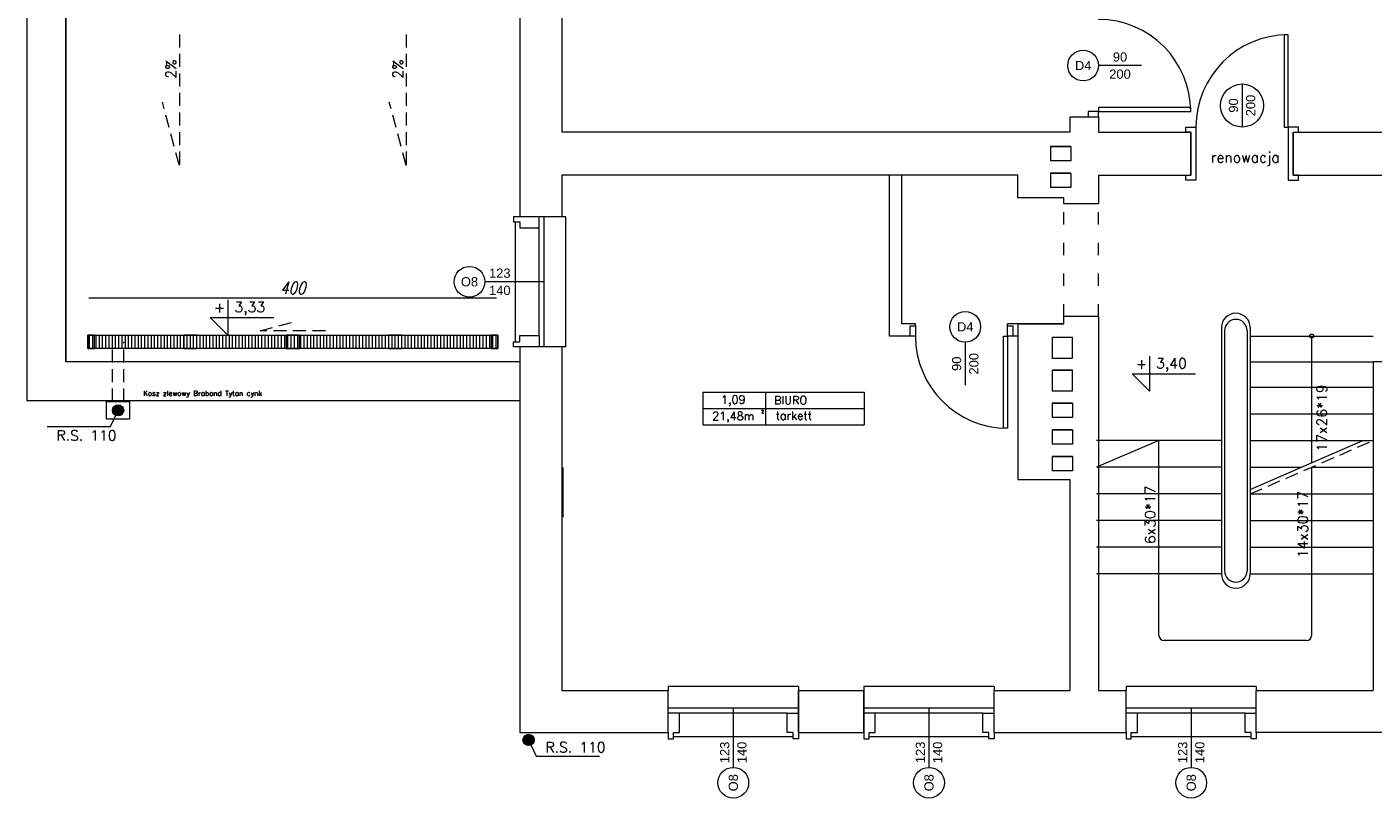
# Model space of a CAD drawing. Header units: millimetres. Extents: x -2274 to 12297, y -16157 to 26321.
# Tile 32 of 256: x -2181 to -867, y -7185 to -6432. Entities that reach past the tile are written whole.
import ezdxf
from ezdxf.enums import TextEntityAlignment as Align

# ---------------------------------------------------------------- set-up
doc = ezdxf.new("R2010")
doc.units = ezdxf.units.MM
doc.linetypes.add('ACAD_ISO03W100', pattern=[30, 12, -18])
doc.linetypes.add('DASHED', pattern=[19.05, 12.7, -6.35])
for name, color, linetype in [('-LI-WIDOK', 2, 'Continuous'), ('-MEBLE', 1, 'Continuous'), ('-STROPODACH', 7, 'Continuous'), ('-TABELKA', 2, 'Continuous'), ('_drzwi łuk', 1, 'Continuous'), ('drzwi łuk', 1, 'Continuous'), ('PROJEKTOWANE', 5, 'Continuous')]:
    doc.layers.add(name, color=color, linetype=linetype)
for name, color, linetype, lineweight in [('-ŚCIANY DZIAŁOWE', 3, 'Continuous', 35), ('-ŚCIANY NOŚNE', 4, 'Continuous', 53), ('CIENKA - OPISY', 2, 'Continuous', 25), ('CIENKA - WYMIAROWA', 8, 'Continuous', 18)]:
    doc.layers.add(name, color=color, linetype=linetype, lineweight=lineweight)
doc.styles.add('ARIAL', font='arial.ttf', dxfattribs={"height": 0.5})
doc.styles.add('DYBY-KURSYWA-0-8-K', font='ROMANS.SHX', dxfattribs={"width": 0.8, "oblique": 15})
doc.styles.add('SIMPLEX', font='simplex')

msp = doc.modelspace()

# ---------------------------------------------------------------- linework, layer by layer
at = {"layer": '-LI-WIDOK', "color": 253, "lineweight": 13}
for p, q in [((-2181, -5699), (-2181, -6797)), ((-2143, -6759), (-2143, -5737)), ((-2143, -6077), (-2143, -6759)), ((-949.9, -6440), (-953.9, -6440)), ((-953.9, -6440), (-953.9, -6530)), ((-949.9, -6530), (-949.9, -6440)), ((-1049.9, -6535), (-1049.9, -6530)), ((-1049.9, -6530), (-1039.9, -6530)), ((-1039.9, -6530), (-1039.9, -6577)), ((-953.9, -6530), (-949.9, -6530)), ((-939.9, -6530), (-949.9, -6530)), ((-949.9, -6530), (-949.9, -6577)), ((-939.9, -6535), (-939.9, -6530)), ((-1044.9, -6535), (-1049.9, -6535)), ((-1044.9, -6577), (-1044.9, -6535)), ((-944.9, -6535), (-939.9, -6535)), ((-944.9, -6577), (-944.9, -6535)), ((-1182, -6549), (-1162, -6549)), ((-1162, -6549), (-1182, -6549)), ((-1182, -6549), (-1182, -6563)), ((-1162, -6549), (-1162, -6563)), ((-1162, -6563), (-1182, -6563)), ((-1182, -6575), (-1162, -6575)), ((-1162, -6575), (-1182, -6575)), ((-1182, -6575), (-1182, -6589)), ((-1162, -6575), (-1162, -6589)), ((-1049.9, -6582), (-1049.9, -6577)), ((-1049.9, -6577), (-1044.9, -6577)), ((-1039.9, -6582), (-1049.9, -6582)), ((-1039.9, -6577), (-1039.9, -6582)), ((-949.9, -6577), (-949.9, -6582)), ((-949.9, -6582), (-939.9, -6582)), ((-939.9, -6577), (-944.9, -6577)), ((-939.9, -6582), (-939.9, -6577)), ((-1162, -6589), (-1182, -6589)), ((-1704, -6739.5), (-1704, -6622.5)), ((-1655, -6617.5), (-1659, -6617.5)), ((-1655, -6744.5), (-1655, -6617.5)), ((-1160.3, -6735.4), (-1180.3, -6735.4)), ((-1180.3, -6735.4), (-1180.3, -6755.4)), ((-1160.3, -6755.4), (-1160.3, -6735.4)), ((-1655, -6744.5), (-1659, -6744.5)), ((-1700, -6759), (-2143, -6759)), ((-1180.3, -6755.4), (-1160.3, -6755.4)), ((-1180.3, -6767.4), (-1160.3, -6767.4)), ((-1160.3, -6767.4), (-1180.3, -6767.4)), ((-1180.3, -6767.4), (-1180.3, -6787.4)), ((-1160.3, -6787.4), (-1160.3, -6767.4)), ((-1180.3, -6787.4), (-1160.3, -6787.4)), ((-2181, -6797), (-1700, -6797)), ((-1180.3, -6799.4), (-1160.3, -6799.4)), ((-1160.3, -6799.4), (-1180.3, -6799.4)), ((-1180.3, -6799.4), (-1180.3, -6813.4)), ((-1160.3, -6799.4), (-1160.3, -6813.4)), ((-1160.3, -6813.4), (-1180.3, -6813.4)), ((-1180.3, -6825.4), (-1160.3, -6825.4)), ((-1160.3, -6825.4), (-1180.3, -6825.4)), ((-1180.3, -6825.4), (-1180.3, -6839.4)), ((-1160.3, -6825.4), (-1160.3, -6839.4)), ((-1160.3, -6839.4), (-1180.3, -6839.4)), ((-1015, -6836), (-1137, -6836)), ((-1180.3, -6851.4), (-1160.3, -6851.4)), ((-1160.3, -6851.4), (-1180.3, -6851.4)), ((-1180.3, -6851.4), (-1180.3, -6865.4)), ((-1160.3, -6851.4), (-1160.3, -6865.4)), ((-1160.3, -6865.4), (-1180.3, -6865.4)), ((-1015, -6862), (-1137, -6862)), ((-1015, -6888), (-1137, -6888)), ((-1015, -6914), (-1137, -6914)), ((-1015, -6940), (-1137, -6940)), ((-1015, -6966), (-1137, -6966)), ((-1428, -7076), (-1555, -7076)), ((-1555, -7076), (-1555, -7080)), ((-1428, -7076), (-1428, -7080)), ((-1237, -7076), (-1364, -7076)), ((-1364, -7076), (-1364, -7080)), ((-1237, -7076), (-1237, -7080)), ((-981, -7076), (-1108, -7076)), ((-1108, -7076), (-1108, -7080)), ((-981, -7076), (-981, -7080)), ((-1433, -7125), (-1550, -7125)), ((-1242, -7125), (-1359, -7125)), ((-986, -7125), (-1103, -7125))]:
    msp.add_line(p, q, dxfattribs=at)
at = {"layer": '-MEBLE', "color": 253, "lineweight": 13}
for p, q in [((-1085.1, -6753.6), (-1085.1, -6787.9)), ((-1102.3, -6770.7), (-1040.3, -6770.7)), ((-1102.3, -6770.7), (-1085.1, -6787.9))]:
    msp.add_line(p, q, dxfattribs=at)
at = {"layer": '-STROPODACH', "color": 253, "linetype": 'DASHED', "lineweight": 13}
for p, q in [((-1044.9, -6535), (-1044.9, -6577)), ((-1044.9, -6577), (-1044.9, -6535))]:
    msp.add_line(p, q, dxfattribs=at)
at = {"layer": '-TABELKA', "color": 253, "lineweight": 13}
for p, q in [((-1015, -6725.7), (-1015, -6966)), ((-987, -6725.7), (-987, -6888)), ((-1012, -6728.7), (-1012, -6963)), ((-990, -6728.7), (-990, -6963)), ((-987, -6888), (-987, -6966))]:
    msp.add_line(p, q, dxfattribs=at)
for centre, radius, start, end in [((-1001, -6725.7), 14, 0, 180), ((-1001, -6728.7), 11, 360, 180), ((-1001, -6963), 11, 180, 0), ((-1001, -6966), 14, 180, 0)]:
    msp.add_arc(centre, radius, start, end, dxfattribs=at)
at = {"layer": '-ŚCIANY DZIAŁOWE', "color": 253, "lineweight": 13}
for p, q in [((-1339, -6734), (-1339, -6577)), ((-1327, -6722), (-1327, -6577)), ((-1706, -6617.5), (-1706, -6622.5)), ((-1700, -6617.5), (-1706, -6617.5)), ((-1706, -6622.5), (-1700, -6622.5)), ((-1700, -6622.5), (-1700, -6628.5)), ((-1700, -6628.5), (-1681, -6628.5)), ((-1313.7, -6722), (-1327, -6722)), ((-1313.7, -6724.2), (-1313.7, -6722)), ((-1213.7, -6722), (-1223.7, -6722)), ((-1223.7, -6724.2), (-1223.7, -6722)), ((-1706, -6744.5), (-1706, -6739.5)), ((-1706, -6739.5), (-1700, -6739.5)), ((-1700, -6739.5), (-1700, -6733.5)), ((-1700, -6733.5), (-1681, -6733.5)), ((-1681, -6733.5), (-1681, -6744.5)), ((-1313.7, -6734), (-1339, -6734)), ((-1213.7, -6734), (-1223.7, -6734)), ((-987, -6734), (-867, -6734)), ((-1700, -6744.5), (-1706, -6744.5)), ((-987, -6759), (-867, -6759)), ((-987, -6784), (-867, -6784)), ((-987, -6810), (-867, -6810)), ((-987, -6836), (-877.1, -6836)), ((-987, -6883.6), (-877.1, -6836)), ((-877.1, -6836), (-867, -6836)), ((-987, -6862), (-937.1, -6862)), ((-1544, -7121), (-1544, -7102)), ((-1439, -7121), (-1439, -7102)), ((-1439, -7102), (-1428, -7102)), ((-1353, -7121), (-1353, -7102)), ((-1248, -7121), (-1248, -7102)), ((-1248, -7102), (-1237, -7102)), ((-1097, -7121), (-1097, -7102)), ((-992, -7121), (-992, -7102)), ((-992, -7102), (-981, -7102)), ((-1555, -7121), (-1555, -7127)), ((-1550, -7127), (-1550, -7121)), ((-1550, -7121), (-1544, -7121)), ((-1433, -7121), (-1439, -7121)), ((-1433, -7127), (-1433, -7121)), ((-1428, -7121), (-1428, -7127)), ((-1364, -7121), (-1364, -7127)), ((-1359, -7127), (-1359, -7121)), ((-1359, -7121), (-1353, -7121)), ((-1242, -7121), (-1248, -7121)), ((-1242, -7127), (-1242, -7121)), ((-1237, -7121), (-1237, -7127)), ((-1108, -7121), (-1108, -7127)), ((-1103, -7127), (-1103, -7121)), ((-1103, -7121), (-1097, -7121)), ((-986, -7121), (-992, -7121)), ((-986, -7127), (-986, -7121)), ((-981, -7121), (-981, -7127)), ((-1555, -7127), (-1550, -7127)), ((-1428, -7127), (-1433, -7127)), ((-1364, -7127), (-1359, -7127)), ((-1237, -7127), (-1242, -7127)), ((-1108, -7127), (-1103, -7127)), ((-981, -7127), (-986, -7127))]:
    msp.add_line(p, q, dxfattribs=at)
at = {"layer": '-ŚCIANY NOŚNE', "color": 253, "lineweight": 13}
for p, q in [((-1700, -6000), (-1700, -6617.5)), ((-1659, -6041), (-1659, -6535)), ((-1163, -6520), (-1163, -6535)), ((-1163, -6520), (-1135, -6520)), ((-1135, -6520), (-1135, -6535)), ((-1232, -6535), (-1659, -6535)), ((-1163, -6535), (-1232, -6535)), ((-1135, -6535), (-1044.9, -6535)), ((-1044.9, -6535), (-1044.9, -6577)), ((-944.9, -6535), (-753.5, -6535)), ((-944.9, -6535), (-944.9, -6577)), ((-944.9, -6577), (-944.9, -6535)), ((-944.9, -6535), (-944.9, -6577)), ((-1659, -6577), (-1659, -6617.5)), ((-1232, -6577), (-1659, -6577)), ((-1213.7, -6577), (-1232, -6577)), ((-1213.7, -6599), (-1213.7, -6577)), ((-1135, -6577), (-1044.9, -6577)), ((-1135, -6577), (-1135, -6605)), ((-944.9, -6577), (-753.5, -6577)), ((-1168.7, -6599), (-1213.7, -6599)), ((-1168.7, -6605), (-1168.7, -6599)), ((-1135, -6605), (-1168.7, -6605)), ((-1659, -6617.5), (-1700, -6617.5)), ((-1213.7, -6722), (-1175, -6722)), ((-1168.7, -6722), (-1213.7, -6722)), ((-1213.7, -6722), (-1213.7, -6874)), ((-1213.7, -6722), (-1168.7, -6722)), ((-1168.7, -6722), (-1168.7, -6715)), ((-1135, -6715), (-1168.7, -6715)), ((-1135, -6715), (-1135, -7080)), ((-1700, -6744.5), (-1700, -7121)), ((-1659, -6744.5), (-1700, -6744.5)), ((-1659, -6744.5), (-1659, -7080)), ((-867, -6759), (-867, -7080)), ((-839, -6759), (-867, -6759)), ((-1213.7, -6874), (-1163, -6874)), ((-1163, -6874), (-1163, -7080)), ((-1700, -6909), (-1700, -6939)), ((-1659, -7080), (-1555, -7080)), ((-1555, -7121), (-1555, -7080)), ((-1428, -7080), (-1364, -7080)), ((-1428, -7080), (-1428, -7121)), ((-1428, -7121), (-1428, -7080)), ((-1364, -7080), (-1364, -7121)), ((-1364, -7121), (-1364, -7080)), ((-1237, -7080), (-1163, -7080)), ((-1237, -7121), (-1237, -7080)), ((-1135, -7080), (-1108, -7080)), ((-1108, -7121), (-1108, -7080)), ((-981, -7080), (-867, -7080)), ((-981, -7121), (-981, -7080)), ((-1700, -7121), (-1555, -7121)), ((-1700, -7121), (-1566, -7121)), ((-1428, -7121), (-1364, -7121)), ((-1237, -7121), (-1108, -7121)), ((-839, -7121), (-981, -7121))]:
    msp.add_line(p, q, dxfattribs=at)
at = {"layer": '_drzwi łuk', "color": 253, "lineweight": 13}
for p, q in [((-994.9, -6488), (-994.9, -6530)), ((-927, -6734), (-927, -6857.6)), ((-1076, -6836), (-1137, -6862)), ((-1076, -7026.1), (-1076, -6836)), ((-927, -6862), (-927, -7026.1)), ((-927, -6862), (-867, -6862)), ((-987, -6888), (-867, -6888)), ((-987, -6914), (-867, -6914)), ((-987, -6940), (-867, -6940)), ((-987, -6966), (-867, -6966)), ((-932, -7031.1), (-1071, -7031.1))]:
    msp.add_line(p, q, dxfattribs=at)
at = {"layer": '_drzwi łuk', "color": 253, "linetype": 'ACAD_ISO03W100', "lineweight": 13}
for p, q in [((-1168.7, -6715), (-1168.7, -6605)), ((-1135, -6715), (-1135, -6605))]:
    msp.add_line(p, q, dxfattribs=at)
at = {"layer": '_drzwi łuk', "color": 253, "linetype": 'DASHED', "lineweight": 13}
msp.add_line((-987, -6888), (-867, -6836), dxfattribs=at)
at = {"layer": '_drzwi łuk', "color": 253, "lineweight": 13}
for centre, radius in [((-994.9, -6509), 21), ((-927, -6734), 2)]:
    msp.add_circle(centre, radius, dxfattribs=at)
for centre, radius, start, end in [((-949.9, -6530), 90, 90, 180), ((-1071, -7026.1), 5, 180, 270), ((-932, -7026.1), 5, 270, 0)]:
    msp.add_arc(centre, radius, start, end, dxfattribs=at)
at = {"layer": 'CIENKA - WYMIAROWA', "color": 253, "lineweight": 13}
msp.add_line((-1175, -6599), (-1175, -6599), dxfattribs=at)
msp.add_line((-1175, -6599), (-1175, -6599), dxfattribs=at)
at = {"layer": 'drzwi łuk', "color": 253, "lineweight": 13, "ltscale": 0.5}
for p, q in [((-1521.1, -6788.6), (-1363.9, -6788.6)), ((-1521.1, -6788.6), (-1521.1, -6820.6)), ((-1460, -6788.6), (-1460, -6820.6)), ((-1363.9, -6788.6), (-1363.9, -6820.6)), ((-1521.1, -6804.6), (-1363.9, -6804.6)), ((-1521.1, -6820.6), (-1363.9, -6820.6))]:
    msp.add_line(p, q, dxfattribs=at)
at = {"layer": 'PROJEKTOWANE', "color": 253, "linetype": 'DASHED', "lineweight": 13}
for p, q in [((-2032.2, -6439.6), (-2032.2, -6567.4)), ((-1810.7, -6439.6), (-1810.7, -6567.4)), ((-2032.2, -6567.4), (-2048.8, -6505.7)), ((-1810.7, -6567.4), (-1827.3, -6505.7)), ((-1953.4, -6729), (-1922.6, -6720.7)), ((-2097.5, -6798), (-2097.5, -6739.5)), ((-2086.5, -6798), (-2086.5, -6739.5)), ((-1889.6, -6729), (-1953.4, -6729))]:
    msp.add_line(p, q, dxfattribs=at)
at = {"layer": 'PROJEKTOWANE', "color": 253, "lineweight": 13}
for p, q in [((-1093, -6470), (-1135, -6470)), ((-1145, -6515), (-1145, -6520)), ((-1135, -6515), (-1145, -6515)), ((-1135, -6511), (-1135, -6515)), ((-1045, -6511), (-1135, -6511)), ((-1135, -6515), (-1045, -6515)), ((-1135, -6520), (-1135, -6515)), ((-1045, -6515), (-1045, -6511)), ((-1145, -6520), (-1135, -6520)), ((-1681, -6628.5), (-1681, -6617.5)), ((-1681, -6733.5), (-1681, -6620.5)), ((-1676, -6744.5), (-1676, -6617.5)), ((-1676, -6681), (-1734, -6681)), ((-1722.5, -6697.1), (-2120.5, -6697.1)), ((-1984.9, -6698.7), (-1984.9, -6733)), ((-2002, -6715.9), (-1940, -6715.9)), ((-2002, -6715.9), (-1984.9, -6733)), ((-1318.7, -6724), (-1313.7, -6724)), ((-1318.7, -6734), (-1318.7, -6724)), ((-1313.7, -6724), (-1313.7, -6734)), ((-1223.7, -6724), (-1218.7, -6724)), ((-1223.7, -6734), (-1223.7, -6724)), ((-1218.7, -6724), (-1218.7, -6734)), ((-2115, -6733), (-2121.5, -6733)), ((-2121.5, -6733), (-2121.5, -6746)), ((-2121.5, -6746), (-2121.5, -6733)), ((-2121.5, -6733), (-1721.5, -6733)), ((-2115, -6746), (-2115, -6733)), ((-2015, -6733), (-2028, -6733)), ((-2028, -6733), (-2028, -6746)), ((-2015, -6746), (-2015, -6733)), ((-1915, -6733), (-1928, -6733)), ((-1928, -6733), (-1928, -6746)), ((-1915, -6746), (-1915, -6733)), ((-1815, -6733), (-1828, -6733)), ((-1828, -6733), (-1828, -6746)), ((-1815, -6746), (-1815, -6733)), ((-1721.5, -6733), (-1728, -6733)), ((-1728, -6733), (-1728, -6746)), ((-1721.5, -6746), (-1721.5, -6733)), ((-1721.5, -6733), (-1721.5, -6746)), ((-1313.7, -6734), (-1318.7, -6734)), ((-1265.1, -6740), (-1265.1, -6782)), ((-1227.7, -6734), (-1223.7, -6734)), ((-1227.7, -6824), (-1227.7, -6734)), ((-1223.7, -6734), (-1223.7, -6824)), ((-1218.7, -6734), (-1223.7, -6734)), ((-2121.5, -6746), (-2115, -6746)), ((-1721.5, -6746), (-2121.5, -6746)), ((-2028, -6746), (-2015, -6746)), ((-1928, -6746), (-1915, -6746)), ((-1828, -6746), (-1815, -6746)), ((-1728, -6746), (-1721.5, -6746)), ((-2103.2, -6798), (-2080.8, -6798)), ((-2103.2, -6815), (-2103.2, -6798)), ((-2099.3, -6822.4), (-2092, -6806.5)), ((-2080.8, -6798), (-2080.8, -6815)), ((-2080.8, -6815), (-2103.2, -6815)), ((-2161.3, -6822.4), (-2099.3, -6822.4)), ((-1223.7, -6824), (-1227.7, -6824)), ((-1658, -6862.3), (-1658, -6910.7)), ((-1428, -7097), (-1555, -7097)), ((-1544, -7102), (-1555, -7102)), ((-1439, -7102), (-1552, -7102)), ((-1491.5, -7097), (-1491.5, -7154.9)), ((-1237, -7097), (-1364, -7097)), ((-1353, -7102), (-1364, -7102)), ((-1248, -7102), (-1361, -7102)), ((-1300.5, -7097), (-1300.5, -7154.9)), ((-981, -7097), (-1108, -7097)), ((-1097, -7102), (-1108, -7102)), ((-992, -7102), (-1105, -7102)), ((-1044.5, -7097), (-1044.5, -7154.9)), ((-1691.3, -7128.1), (-1684, -7143.9)), ((-1684, -7143.9), (-1622, -7143.9))]:
    msp.add_line(p, q, dxfattribs=at)
at = {"layer": 'PROJEKTOWANE', "color": 253, "linetype": 'Continuous', "lineweight": 13}
for p, q in [((-2119.9, -6746), (-2119.9, -6733)), ((-2116.7, -6746), (-2116.7, -6733)), ((-2113.5, -6746), (-2113.5, -6733)), ((-2110.3, -6746), (-2110.3, -6733)), ((-2107.2, -6746), (-2107.2, -6733)), ((-2104, -6746), (-2104, -6733)), ((-2100.8, -6746), (-2100.8, -6733)), ((-2097.6, -6746), (-2097.6, -6733)), ((-2094.5, -6746), (-2094.5, -6733)), ((-2091.3, -6746), (-2091.3, -6733)), ((-2088.1, -6746), (-2088.1, -6733)), ((-2084.9, -6746), (-2084.9, -6733)), ((-2081.8, -6746), (-2081.8, -6733)), ((-2078.6, -6746), (-2078.6, -6733)), ((-2075.4, -6746), (-2075.4, -6733)), ((-2072.2, -6746), (-2072.2, -6733)), ((-2069.1, -6746), (-2069.1, -6733)), ((-2065.9, -6746), (-2065.9, -6733)), ((-2062.7, -6746), (-2062.7, -6733)), ((-2059.5, -6746), (-2059.5, -6733)), ((-2056.4, -6746), (-2056.4, -6733)), ((-2053.2, -6746), (-2053.2, -6733)), ((-2050, -6746), (-2050, -6733)), ((-2046.8, -6746), (-2046.8, -6733)), ((-2043.7, -6746), (-2043.7, -6733)), ((-2040.5, -6746), (-2040.5, -6733)), ((-2037.3, -6746), (-2037.3, -6733)), ((-2034.1, -6746), (-2034.1, -6733)), ((-2031, -6746), (-2031, -6733)), ((-2027.8, -6746), (-2027.8, -6733)), ((-2024.6, -6746), (-2024.6, -6733)), ((-2021.4, -6746), (-2021.4, -6733)), ((-2018.3, -6746), (-2018.3, -6733)), ((-2015.1, -6746), (-2015.1, -6733)), ((-2011.9, -6746), (-2011.9, -6733)), ((-2008.7, -6746), (-2008.7, -6733)), ((-2005.6, -6746), (-2005.6, -6733)), ((-2002.4, -6746), (-2002.4, -6733)), ((-1999.2, -6746), (-1999.2, -6733)), ((-1996, -6746), (-1996, -6733)), ((-1992.9, -6746), (-1992.9, -6733)), ((-1989.7, -6746), (-1989.7, -6733)), ((-1986.5, -6746), (-1986.5, -6733)), ((-1983.3, -6746), (-1983.3, -6733)), ((-1980.2, -6746), (-1980.2, -6733)), ((-1977, -6746), (-1977, -6733)), ((-1973.8, -6746), (-1973.8, -6733)), ((-1970.6, -6746), (-1970.6, -6733)), ((-1967.5, -6746), (-1967.5, -6733)), ((-1964.3, -6746), (-1964.3, -6733)), ((-1961.1, -6746), (-1961.1, -6733)), ((-1957.9, -6746), (-1957.9, -6733)), ((-1954.8, -6746), (-1954.8, -6733)), ((-1951.6, -6746), (-1951.6, -6733)), ((-1948.4, -6746), (-1948.4, -6733)), ((-1945.2, -6746), (-1945.2, -6733)), ((-1942.1, -6746), (-1942.1, -6733)), ((-1938.9, -6746), (-1938.9, -6733)), ((-1935.7, -6746), (-1935.7, -6733)), ((-1932.5, -6746), (-1932.5, -6733)), ((-1929.4, -6746), (-1929.4, -6733)), ((-1926.2, -6746), (-1926.2, -6733)), ((-1923, -6746), (-1923, -6733)), ((-1919.8, -6746), (-1919.8, -6733)), ((-1916.7, -6746), (-1916.7, -6733)), ((-1913.5, -6746), (-1913.5, -6733)), ((-1910.3, -6746), (-1910.3, -6733)), ((-1907.1, -6746), (-1907.1, -6733)), ((-1904, -6746), (-1904, -6733)), ((-1900.8, -6746), (-1900.8, -6733)), ((-1897.6, -6746), (-1897.6, -6733)), ((-1894.4, -6746), (-1894.4, -6733)), ((-1891.3, -6746), (-1891.3, -6733)), ((-1888.1, -6746), (-1888.1, -6733)), ((-1884.9, -6746), (-1884.9, -6733)), ((-1881.7, -6746), (-1881.7, -6733)), ((-1878.6, -6746), (-1878.6, -6733)), ((-1875.4, -6746), (-1875.4, -6733)), ((-1872.2, -6746), (-1872.2, -6733)), ((-1869, -6746), (-1869, -6733)), ((-1865.9, -6746), (-1865.9, -6733)), ((-1862.7, -6746), (-1862.7, -6733)), ((-1859.5, -6746), (-1859.5, -6733)), ((-1856.3, -6746), (-1856.3, -6733)), ((-1853.2, -6746), (-1853.2, -6733)), ((-1850, -6746), (-1850, -6733)), ((-1846.8, -6746), (-1846.8, -6733)), ((-1843.6, -6746), (-1843.6, -6733)), ((-1840.5, -6746), (-1840.5, -6733)), ((-1837.3, -6746), (-1837.3, -6733)), ((-1834.1, -6746), (-1834.1, -6733)), ((-1830.9, -6746), (-1830.9, -6733)), ((-1827.8, -6746), (-1827.8, -6733)), ((-1824.6, -6746), (-1824.6, -6733)), ((-1821.4, -6746), (-1821.4, -6733)), ((-1818.2, -6746), (-1818.2, -6733)), ((-1815.1, -6746), (-1815.1, -6733)), ((-1811.9, -6746), (-1811.9, -6733)), ((-1808.7, -6746), (-1808.7, -6733)), ((-1805.5, -6746), (-1805.5, -6733)), ((-1802.4, -6746), (-1802.4, -6733)), ((-1799.2, -6746), (-1799.2, -6733)), ((-1796, -6746), (-1796, -6733)), ((-1792.8, -6746), (-1792.8, -6733)), ((-1789.7, -6746), (-1789.7, -6733)), ((-1786.5, -6746), (-1786.5, -6733)), ((-1783.3, -6746), (-1783.3, -6733)), ((-1780.1, -6746), (-1780.1, -6733)), ((-1777, -6746), (-1777, -6733)), ((-1773.8, -6746), (-1773.8, -6733)), ((-1770.6, -6746), (-1770.6, -6733)), ((-1767.4, -6746), (-1767.4, -6733)), ((-1764.3, -6746), (-1764.3, -6733)), ((-1761.1, -6746), (-1761.1, -6733)), ((-1757.9, -6746), (-1757.9, -6733)), ((-1754.7, -6746), (-1754.7, -6733)), ((-1751.6, -6746), (-1751.6, -6733)), ((-1748.4, -6746), (-1748.4, -6733)), ((-1745.2, -6746), (-1745.2, -6733)), ((-1742, -6746), (-1742, -6733)), ((-1738.9, -6746), (-1738.9, -6733)), ((-1735.7, -6746), (-1735.7, -6733)), ((-1732.5, -6746), (-1732.5, -6733)), ((-1729.3, -6746), (-1729.3, -6733)), ((-1726.2, -6746), (-1726.2, -6733)), ((-1723, -6746), (-1723, -6733))]:
    msp.add_line(p, q, dxfattribs=at)
at = {"layer": 'PROJEKTOWANE', "color": 253, "lineweight": 13}
for centre, radius in [((-1150, -6470), 15), ((-1749, -6681), 15), ((-1265.1, -6725), 15), ((-2092, -6806.5), 5.5), ((-1691.3, -7128.1), 5.49), ((-1491.5, -7169.9), 15), ((-1300.5, -7169.9), 15), ((-1044.5, -7169.9), 15)]:
    msp.add_circle(centre, radius, dxfattribs=at)
for centre, start, end in [((-1135, -6515), 0, 90), ((-1223.7, -6734), 180, 270)]:
    msp.add_arc(centre, 90, start, end, dxfattribs=at)
at = {"layer": 'PROJEKTOWANE', "color": 253, "linetype": 'Continuous', "lineweight": 13, "extrusion": (0, 0, -1)}
for points in [[(2097.4, -6807.3), (2097.4, -6805.7), (2097.5, -6806.5)], [(2097.4, -6805.7), (2097.3, -6808.1), (2097.3, -6804.9)], [(2097.4, -6805.7), (2097.4, -6807.3), (2097.3, -6808.1)], [(2097.3, -6804.9), (2097, -6808.9), (2097, -6804.1)], [(2097.3, -6804.9), (2097.3, -6808.1), (2097, -6808.9)], [(2097, -6804.1), (2096.5, -6809.6), (2096.5, -6803.4)], [(2097, -6804.1), (2097, -6808.9), (2096.5, -6809.6)], [(2096.5, -6803.4), (2096, -6810.2), (2096, -6802.8)], [(2096.5, -6803.4), (2096.5, -6809.6), (2096, -6810.2)], [(2096, -6802.8), (2095.4, -6810.8), (2095.4, -6802.2)], [(2096, -6802.8), (2096, -6810.2), (2095.4, -6810.8)], [(2095.4, -6802.2), (2094.8, -6811.3), (2094.8, -6801.7)], [(2095.4, -6802.2), (2095.4, -6810.8), (2094.8, -6811.3)], [(2094.8, -6801.7), (2094, -6811.6), (2094, -6801.4)], [(2094.8, -6801.7), (2094.8, -6811.3), (2094, -6811.6)], [(2094, -6801.4), (2093.2, -6811.9), (2093.2, -6801.1)], [(2094, -6801.4), (2094, -6811.6), (2093.2, -6811.9)], [(2093.2, -6801.1), (2092.4, -6812), (2092.4, -6801)], [(2093.2, -6801.1), (2093.2, -6811.9), (2092.4, -6812)], [(2092.4, -6801), (2092.4, -6812), (2091.6, -6812)], [(2092.4, -6801), (2091.6, -6812), (2091.6, -6801)], [(2091.6, -6801), (2091.6, -6812), (2090.8, -6811.9)], [(2091.6, -6801), (2090.8, -6811.9), (2090.8, -6801.1)], [(2090.8, -6801.1), (2090.8, -6811.9), (2090, -6811.6)], [(2090.8, -6801.1), (2090, -6811.6), (2090, -6801.4)], [(2090, -6801.4), (2090, -6811.6), (2089.2, -6811.3)], [(2090, -6801.4), (2089.2, -6811.3), (2089.2, -6801.7)], [(2089.2, -6801.7), (2089.2, -6811.3), (2088.6, -6810.8)], [(2089.2, -6801.7), (2088.6, -6810.8), (2088.6, -6802.2)], [(2088.6, -6802.2), (2088.6, -6810.8), (2088, -6810.2)], [(2088.6, -6802.2), (2088, -6810.2), (2088, -6802.8)], [(2088, -6802.8), (2088, -6810.2), (2087.5, -6809.6)], [(2088, -6802.8), (2087.5, -6809.6), (2087.5, -6803.4)], [(2087.5, -6803.4), (2087.5, -6809.6), (2087, -6808.9)], [(2087.5, -6803.4), (2087, -6808.9), (2087, -6804.1)], [(2087, -6804.1), (2087, -6808.9), (2086.7, -6808.1)], [(2087, -6804.1), (2086.7, -6808.1), (2086.7, -6804.9)], [(2086.7, -6804.9), (2086.7, -6808.1), (2086.6, -6807.3)], [(2086.7, -6804.9), (2086.6, -6807.3), (2086.6, -6805.7)], [(2086.6, -6805.7), (2086.6, -6807.3), (2086.5, -6806.5)], [(1696.7, -7128.9), (1696.7, -7127.2), (1696.8, -7128.1)], [(1696.7, -7127.2), (1696.5, -7129.7), (1696.5, -7126.4)], [(1696.7, -7127.2), (1696.7, -7128.9), (1696.5, -7129.7)], [(1696.5, -7126.4), (1696.2, -7130.4), (1696.2, -7125.7)], [(1696.5, -7126.4), (1696.5, -7129.7), (1696.2, -7130.4)], [(1696.2, -7125.7), (1695.8, -7131.1), (1695.8, -7125)], [(1696.2, -7125.7), (1696.2, -7130.4), (1695.8, -7131.1)], [(1695.8, -7125), (1695.3, -7131.8), (1695.3, -7124.3)], [(1695.8, -7125), (1695.8, -7131.1), (1695.3, -7131.8)], [(1695.3, -7124.3), (1694.7, -7132.3), (1694.7, -7123.8)], [(1695.3, -7124.3), (1695.3, -7131.8), (1694.7, -7132.3)], [(1694.7, -7123.8), (1694, -7132.8), (1694, -7123.3)], [(1694.7, -7123.8), (1694.7, -7132.3), (1694, -7132.8)], [(1694, -7123.3), (1693.3, -7133.2), (1693.3, -7122.9)], [(1694, -7123.3), (1694, -7132.8), (1693.3, -7133.2)], [(1693.3, -7122.9), (1692.5, -7133.4), (1692.5, -7122.7)], [(1693.3, -7122.9), (1693.3, -7133.2), (1692.5, -7133.4)], [(1692.5, -7122.7), (1691.7, -7133.5), (1691.7, -7122.6)], [(1692.5, -7122.7), (1692.5, -7133.4), (1691.7, -7133.5)], [(1691.7, -7122.6), (1691.7, -7133.5), (1690.9, -7133.5)], [(1691.7, -7122.6), (1690.9, -7133.5), (1690.9, -7122.6)], [(1690.9, -7122.6), (1690.9, -7133.5), (1690.1, -7133.4)], [(1690.9, -7122.6), (1690.1, -7133.4), (1690.1, -7122.7)], [(1690.1, -7122.7), (1690.1, -7133.4), (1689.3, -7133.2)], [(1690.1, -7122.7), (1689.3, -7133.2), (1689.3, -7122.9)], [(1689.3, -7122.9), (1689.3, -7133.2), (1688.6, -7132.8)], [(1689.3, -7122.9), (1688.6, -7132.8), (1688.6, -7123.3)], [(1688.6, -7123.3), (1688.6, -7132.8), (1687.9, -7132.3)], [(1688.6, -7123.3), (1687.9, -7132.3), (1687.9, -7123.8)], [(1687.9, -7123.8), (1687.9, -7132.3), (1687.3, -7131.8)], [(1687.9, -7123.8), (1687.3, -7131.8), (1687.3, -7124.3)], [(1687.3, -7124.3), (1687.3, -7131.8), (1686.8, -7131.1)], [(1687.3, -7124.3), (1686.8, -7131.1), (1686.8, -7125)], [(1686.8, -7125), (1686.8, -7131.1), (1686.4, -7130.4)], [(1686.8, -7125), (1686.4, -7130.4), (1686.4, -7125.7)], [(1686.4, -7125.7), (1686.4, -7130.4), (1686.1, -7129.7)], [(1686.4, -7125.7), (1686.1, -7129.7), (1686.1, -7126.4)], [(1686.1, -7126.4), (1686.1, -7129.7), (1685.9, -7128.9)], [(1686.1, -7126.4), (1685.9, -7128.9), (1685.9, -7127.2)], [(1685.9, -7127.2), (1685.9, -7128.9), (1685.8, -7128.1)]]:
    msp.add_solid(points, dxfattribs=at)

# ---------------------------------------------------------------- texts
at = {"layer": '-LI-WIDOK', "color": 253, "lineweight": 13}
for s, height, style, p in [('90', 9, 'ARIAL', (-1003.3, -6509)), ('200', 9, 'ARIAL', (-986.5, -6509)), ('17x26*19', 10, 'SIMPLEX', (-917, -6813.9)), ('6x30*17', 10, 'SIMPLEX', (-1084.6, -6908.5))]:
    msp.add_text(s, height=height, rotation=90, dxfattribs=dict(at, style=style)).set_placement(p, align=Align.MIDDLE_CENTER)
at = {"layer": '-LI-WIDOK', "color": 253, "lineweight": 13, "style": 'SIMPLEX'}
for s, p in [('+', (-1093.2, -6761)), ('3,40', (-1063.8, -6762.1))]:
    msp.add_text(s, height=10, dxfattribs=at).set_placement(p, align=Align.MIDDLE)
for s, height, p in [('1,09', 8, (-1491.6, -6796)), ('BIURO', 8, (-1435.5, -6796.6)), ('2', 3, (-1462.9, -6807.8)), ('21,48m', 8, (-1491.6, -6812))]:
    msp.add_text(s, height=height, dxfattribs=at).set_placement(p, align=Align.MIDDLE_CENTER)
at = {"layer": 'CIENKA - OPISY', "color": 253, "lineweight": 13, "style": 'SIMPLEX'}
msp.add_text('14x30*17', height=10, rotation=90, dxfattribs=at).set_placement((-935.6, -6917.9), align=Align.MIDDLE_CENTER)
at = {"layer": 'PROJEKTOWANE', "color": 253, "lineweight": 13, "style": 'SIMPLEX'}
for p in [(-2040.3, -6473.4), (-1818.8, -6473.4)]:
    msp.add_text('2%', height=10, rotation=90, dxfattribs=at).set_placement(p, align=Align.MIDDLE)
at = {"layer": 'PROJEKTOWANE', "color": 253, "lineweight": 13}
for s, height, style, p in [('90', 9, 'ARIAL', (-1114, -6461.6)), ('D4', 9, 'ARIAL', (-1150, -6470)), ('200', 9, 'ARIAL', (-1114, -6478.4)), ('renowacja', 10, 'SIMPLEX', (-991.8, -6559.6)), ('123', 9, 'ARIAL', (-1719.4, -6672.6)), ('O8', 9, 'ARIAL', (-1749, -6681)), ('140', 9, 'ARIAL', (-1719.4, -6689.4)), ('D4', 9, 'ARIAL', (-1265.1, -6725)), ('tarkett', 8, 'SIMPLEX', (-1432.5, -6811.6))]:
    msp.add_text(s, height=height, dxfattribs=dict(at, style=style)).set_placement(p, align=Align.MIDDLE_CENTER)
at = {"layer": 'PROJEKTOWANE', "color": 253, "lineweight": 13, "style": 'SIMPLEX'}
for s, height, p in [('+', 10, (-1993, -6706.1)), ('3,33', 10, (-1963.5, -6707.2)), ('Kosz zlewowy Braband Tytan cynk', 5, (-2009.5, -6790.7)), ('R.S. 110', 10, (-2122.8, -6831)), ('R.S. 110', 10, (-1645.5, -7135.3))]:
    msp.add_text(s, height=height, dxfattribs=at).set_placement(p, align=Align.MIDDLE)
at = {"layer": 'PROJEKTOWANE', "color": 253, "lineweight": 13, "style": 'ARIAL'}
for s, p in [('200', (-1256.7, -6761)), ('90', (-1273.5, -6761)), ('123', (-1499.9, -7140.3)), ('140', (-1483.1, -7140.3)), ('123', (-1308.9, -7140.3)), ('140', (-1292.1, -7140.3)), ('123', (-1052.9, -7140.3)), ('140', (-1036.1, -7140.3)), ('O8', (-1491.5, -7169.9)), ('O8', (-1300.5, -7169.9)), ('O8', (-1044.5, -7169.9))]:
    msp.add_text(s, height=9, rotation=90, dxfattribs=at).set_placement(p, align=Align.MIDDLE_CENTER)
at = {"layer": 'PROJEKTOWANE', "color": 253, "lineweight": 13, "insert": (-1921.5, -6687.1), "char_height": 12, "attachment_point": 5, "style": 'DYBY-KURSYWA-0-8-K'}
msp.add_mtext('\\A1;400', dxfattribs=at)

doc.saveas('drawing.dxf')
